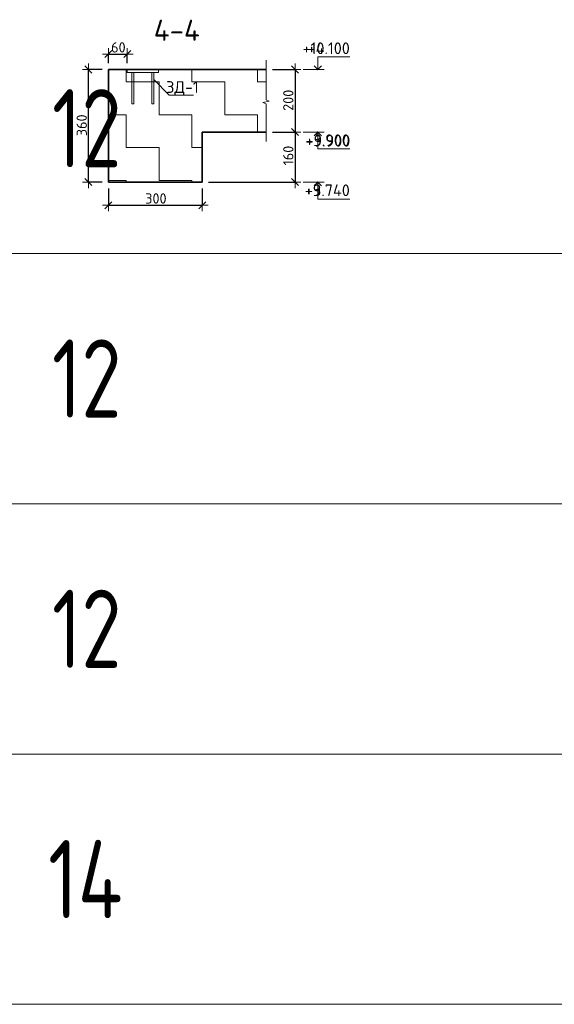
# Model space of a CAD drawing. Header units: metres. Extents: x -38 to 98, y -15 to 21.
# Tile 109 of 124: x 75.89 to 77.6, y 10.07 to 13.22. Entities that reach past the tile are written whole.
import ezdxf

# ---------------------------------------------------------------- set-up
doc = ezdxf.new("R2010")
doc.units = ezdxf.units.M
doc.header["$PDMODE"] = 65
for name, color, linetype, lineweight in [('XR$3$Перекрытие_ Сборный элемент', 7, 'Continuous', 35), ('XR$3$Размерная линия_ общее', 7, 'Continuous', 13), ('XR$3$Текст_ общее_1', 7, 'Continuous', 13), ('XR$5$Перекрытие_ Сборный элемент', 7, 'Continuous', 35), ('XR$5$Размерная линия_ общее', 7, 'Continuous', 13), ('XR$5$Текст_ общее_1', 7, 'Continuous', 13)]:
    doc.layers.add(name, color=color, linetype=linetype, lineweight=lineweight)
doc.styles.add('ISOCPEUR', font='txt')
doc.dimstyles.new('DIMSTYLE_11', dxfattribs={"dimtxt": 0.033, "dimasz": 0.0375, "dimexe": 0, "dimexo": 0, "dimgap": 0.0165, "dimtad": 2, "dimdec": 0, "dimlfac": 1000, "dimrnd": 1, "dimzin": 12, "dimdsep": 46, "dimtxsty": 'ISOCPEUR', "dimblk1": 'ALL_ML_STRICH', "dimblk2": 'ALL_ML_STRICH', "dimsah": 1, "dimcen": 0, "dimclrd": 7, "dimclre": 256, "dimclrt": 7, "dimadec": 0, "dimazin": 0, "dimtfac": 1, "dimtdec": 0, "dimtix": 1, "dimtmove": 2, "dimatfit": 3, "dimfxl": 0, "dimtvp": 1.2, "dimtzin": 0, "dimlwd": 0, "dimlwe": -3, "dimarcsym": 0})
doc.dimstyles.new('DIMSTYLE_8', dxfattribs={"dimtxt": 0.033, "dimasz": 0.0375, "dimexe": 0, "dimexo": 0, "dimgap": 0.0165, "dimtad": 2, "dimdec": 0, "dimlfac": 1000, "dimrnd": 1, "dimzin": 12, "dimdsep": 46, "dimtxsty": 'ISOCPEUR', "dimblk1": 'ALL_ML_STRICH', "dimblk2": 'ALL_ML_STRICH', "dimsah": 1, "dimcen": 0, "dimclrd": 7, "dimclre": 256, "dimclrt": 7, "dimadec": 0, "dimazin": 0, "dimtfac": 1, "dimtdec": 0, "dimtix": 1, "dimtmove": 2, "dimatfit": 3, "dimfxl": 0, "dimtzin": 0, "dimlwd": 0, "dimlwe": -3, "dimarcsym": 0})
pattern_1 = [(0, (0.21, 0.21), (0.105, 0.105), [0.105, -0.105]), (90, (0.21, 0.21), (-0.105, 0.105), [0.105, -0.105])]

# ---------------------------------------------------------------- blocks, each defined once
blk = doc.blocks.new('ЭЛЕМЕНТ_УЗОРА_5')
at = {"color": 7, "linetype": 'Continuous', "lineweight": 13, "transparency": 33554687}
blk.add_line((76.6772, 12.8295), (76.6772, 12.8295), dxfattribs=at)
blk.add_lwpolyline([(76.6772, 13.0895), (76.6772, 12.9623), (76.6872, 12.9587), (76.6672, 12.9538), (76.6772, 12.9496), (76.6772, 12.8295)], dxfattribs=at)
blk = doc.blocks.new('СЛОЖНЫЙ_ОБЪЕКТ_9')
at = {"color": 7, "linetype": 'Continuous', "lineweight": 13, "transparency": 33554687}
blk.add_line((76.8625, 13.0595), (76.7959, 13.0595), dxfattribs=at)
blk.add_lwpolyline([(76.8425, 13.0595), (76.8425, 13.0995), (76.9449, 13.0995)], dxfattribs=at)
at = {"color": 7, "linetype": 'Continuous', "lineweight": 35, "transparency": 33554687}
blk.add_lwpolyline([(76.8304, 13.0716), (76.8425, 13.0595), (76.8546, 13.0716)], dxfattribs=at)
blk = doc.blocks.new('СЛОЖНЫЙ_ОБЪЕКТ_10')
at = {"color": 7, "linetype": 'Continuous', "lineweight": 13, "transparency": 33554687}
blk.add_line((76.8625, 12.8595), (76.7959, 12.8595), dxfattribs=at)
at = {"color": 7, "linetype": 'Continuous', "lineweight": 35, "transparency": 33554687}
blk.add_lwpolyline([(76.8304, 12.8474), (76.8425, 12.8595), (76.8546, 12.8474)], dxfattribs=at)
at = {"color": 7, "linetype": 'Continuous', "lineweight": 13, "transparency": 33554687}
blk.add_lwpolyline([(76.8425, 12.8595), (76.8425, 12.8055), (76.9449, 12.8055)], dxfattribs=at)
blk = doc.blocks.new('СЛОЖНЫЙ_ОБЪЕКТ_11')
at = {"color": 7, "linetype": 'Continuous', "lineweight": 13, "transparency": 33554687}
blk.add_line((76.8625, 12.6995), (76.7959, 12.6995), dxfattribs=at)
at = {"color": 7, "linetype": 'Continuous', "lineweight": 35, "transparency": 33554687}
blk.add_lwpolyline([(76.8304, 12.6874), (76.8425, 12.6995), (76.8546, 12.6874)], dxfattribs=at)
at = {"color": 7, "linetype": 'Continuous', "lineweight": 13, "transparency": 33554687}
blk.add_lwpolyline([(76.8425, 12.6995), (76.8425, 12.6455), (76.9449, 12.6455)], dxfattribs=at)
blk = doc.blocks.new('ALL_ML_STRICH')
at = {"color": 0, "linetype": 'ByBlock', "lineweight": -2}
for p, q in [((-1, 0), (0.5, 0)), ((-0.3, -0.3), (0.3, 0.3)), ((0, -0.5), (0, 0.5))]:
    blk.add_line(p, q, dxfattribs=at)
blk = doc.blocks.new('*D109')
at = {"layer": 'DEFPOINTS', "color": 7, "linetype": 'Continuous', "lineweight": 13, "transparency": 33554687}
for p in [(76.6772, 13.0595), (76.7696, 13.0595), (76.6772, 12.8595)]:
    blk.add_point(p, dxfattribs=at)
at = {"layer": 'XR$3$Размерная линия_ общее', "color": 253, "linetype": 'Continuous', "lineweight": -2, "true_color": 0xa0a0a0, "transparency": 33554687}
for p, q in [((76.6972, 13.0595), (76.7696, 13.0595)), ((76.6972, 12.8595), (76.7696, 12.8595))]:
    blk.add_line(p, q, dxfattribs=at)
at = {"layer": 'XR$3$Размерная линия_ общее', "color": 7, "linetype": 'Continuous', "lineweight": -2, "transparency": 33554687}
blk.add_line((76.7696, 13.0595), (76.7696, 12.8595), dxfattribs=at)
at = {"layer": 'XR$3$Размерная линия_ общее', "color": 7, "linetype": 'Continuous', "lineweight": 13, "transparency": 33554687, "xscale": 0.0375, "yscale": 0.0375, "zscale": 0.0375}
for p, rotation in [((76.7696, 13.0595), 90), ((76.7696, 12.8595), 270)]:
    blk.add_blockref('ALL_ML_STRICH', p, dxfattribs=dict(at, rotation=rotation))
at = {"layer": 'XR$3$Размерная линия_ общее', "color": 7, "linetype": 'Continuous', "lineweight": 13, "transparency": 33554687, "insert": (76.7481, 12.9611), "char_height": 0.033, "width": 0.099, "attachment_point": 5, "rotation": 90, "style": 'ISOCPEUR'}
blk.add_mtext('\\A1;{200}', dxfattribs=at)
blk = doc.blocks.new('*D110')
at = {"layer": 'DEFPOINTS', "color": 7, "linetype": 'Continuous', "lineweight": 13, "transparency": 33554687}
for p in [(76.6772, 12.8595), (76.7696, 12.8595), (76.473, 12.6995)]:
    blk.add_point(p, dxfattribs=at)
at = {"layer": 'XR$3$Размерная линия_ общее', "color": 253, "linetype": 'Continuous', "lineweight": -2, "true_color": 0xa0a0a0, "transparency": 33554687}
for p, q in [((76.6972, 12.8595), (76.7696, 12.8595)), ((76.493, 12.6995), (76.7696, 12.6995))]:
    blk.add_line(p, q, dxfattribs=at)
at = {"layer": 'XR$3$Размерная линия_ общее', "color": 7, "linetype": 'Continuous', "lineweight": -2, "transparency": 33554687}
blk.add_line((76.7696, 12.8595), (76.7696, 12.6995), dxfattribs=at)
at = {"layer": 'XR$3$Размерная линия_ общее', "color": 7, "linetype": 'Continuous', "lineweight": 13, "transparency": 33554687, "xscale": 0.0375, "yscale": 0.0375, "zscale": 0.0375}
for p, rotation in [((76.7696, 12.8595), 90), ((76.7696, 12.6995), 270)]:
    blk.add_blockref('ALL_ML_STRICH', p, dxfattribs=dict(at, rotation=rotation))
at = {"layer": 'XR$3$Размерная линия_ общее', "color": 7, "linetype": 'Continuous', "lineweight": 13, "transparency": 33554687, "insert": (76.7481, 12.7844), "char_height": 0.033, "width": 0.099, "attachment_point": 5, "rotation": 90, "style": 'ISOCPEUR'}
blk.add_mtext('\\A1;{160}', dxfattribs=at)
blk = doc.blocks.new('*D111')
at = {"layer": 'DEFPOINTS', "color": 7, "linetype": 'Continuous', "lineweight": 13, "transparency": 33554687}
for p in [(76.173, 13.0595), (76.109, 12.6995), (76.173, 12.6995)]:
    blk.add_point(p, dxfattribs=at)
at = {"layer": 'XR$3$Размерная линия_ общее', "color": 253, "linetype": 'Continuous', "lineweight": -2, "true_color": 0xa0a0a0, "transparency": 33554687}
for p, q in [((76.153, 13.0595), (76.109, 13.0595)), ((76.153, 12.6995), (76.109, 12.6995))]:
    blk.add_line(p, q, dxfattribs=at)
at = {"layer": 'XR$3$Размерная линия_ общее', "color": 7, "linetype": 'Continuous', "lineweight": -2, "transparency": 33554687}
blk.add_line((76.109, 12.6995), (76.109, 13.0595), dxfattribs=at)
at = {"layer": 'XR$3$Размерная линия_ общее', "color": 7, "linetype": 'Continuous', "lineweight": 13, "transparency": 33554687, "xscale": 0.0375, "yscale": 0.0375, "zscale": 0.0375}
for p, rotation in [((76.109, 13.0595), 90), ((76.109, 12.6995), 270)]:
    blk.add_blockref('ALL_ML_STRICH', p, dxfattribs=dict(at, rotation=rotation))
at = {"layer": 'XR$3$Размерная линия_ общее', "color": 7, "linetype": 'Continuous', "lineweight": 13, "transparency": 33554687, "insert": (76.0875, 12.8811), "char_height": 0.033, "width": 0.099, "attachment_point": 5, "rotation": 90, "style": 'ISOCPEUR'}
blk.add_mtext('\\A1;{360}', dxfattribs=at)
blk = doc.blocks.new('*D112')
at = {"layer": 'DEFPOINTS', "color": 7, "linetype": 'Continuous', "lineweight": 13, "transparency": 33554687}
for p in [(76.173, 12.6995), (76.473, 12.6995), (76.173, 12.6258)]:
    blk.add_point(p, dxfattribs=at)
at = {"layer": 'XR$3$Размерная линия_ общее', "color": 253, "linetype": 'Continuous', "lineweight": -2, "true_color": 0xa0a0a0, "transparency": 33554687}
for p, q in [((76.173, 12.6795), (76.173, 12.6258)), ((76.473, 12.6795), (76.473, 12.6258))]:
    blk.add_line(p, q, dxfattribs=at)
at = {"layer": 'XR$3$Размерная линия_ общее', "color": 7, "linetype": 'Continuous', "lineweight": -2, "transparency": 33554687}
blk.add_line((76.173, 12.6258), (76.473, 12.6258), dxfattribs=at)
at = {"layer": 'XR$3$Размерная линия_ общее', "color": 7, "linetype": 'Continuous', "lineweight": 13, "transparency": 33554687, "xscale": 0.0375, "yscale": 0.0375, "zscale": 0.0375, "rotation": 180}
blk.add_blockref('ALL_ML_STRICH', (76.173, 12.6258), dxfattribs=at)
at = {"layer": 'XR$3$Размерная линия_ общее', "color": 7, "linetype": 'Continuous', "lineweight": 13, "transparency": 33554687, "xscale": 0.0375, "yscale": 0.0375, "zscale": 0.0375}
blk.add_blockref('ALL_ML_STRICH', (76.473, 12.6258), dxfattribs=at)
at = {"layer": 'XR$3$Размерная линия_ общее', "color": 7, "linetype": 'Continuous', "lineweight": 13, "transparency": 33554687, "insert": (76.3247, 12.6473), "char_height": 0.033, "width": 0.099, "attachment_point": 5, "style": 'ISOCPEUR'}
blk.add_mtext('\\A1;{300}', dxfattribs=at)
blk = doc.blocks.new('СЛОЖНЫЙ_ОБЪЕКТ_39')
at = {"layer": 'XR$3$Перекрытие_ Сборный элемент', "color": 7, "linetype": 'Continuous', "lineweight": 13, "transparency": 33554687}
for points in [[(76.333, 13.0495), (76.233, 13.0495), (76.233, 13.0595), (76.333, 13.0595), (76.333, 13.0495)], [(76.248, 13.0495), (76.254, 13.0495), (76.254, 12.9495), (76.248, 12.9495), (76.248, 13.0495)], [(76.318, 13.0495), (76.312, 13.0495), (76.312, 12.9495), (76.318, 12.9495), (76.318, 13.0495)]]:
    blk.add_lwpolyline(points, close=True, dxfattribs=at)
blk = doc.blocks.new('*D229')
at = {"layer": 'DEFPOINTS', "color": 7, "linetype": 'Continuous', "lineweight": 13, "transparency": 33554687}
for p in [(76.173, 13.1087), (76.173, 13.0595), (76.233, 13.0595)]:
    blk.add_point(p, dxfattribs=at)
at = {"layer": 'XR$3$Размерная линия_ общее', "color": 253, "linetype": 'Continuous', "lineweight": -2, "true_color": 0xa0a0a0, "transparency": 33554687}
for p, q in [((76.173, 13.0795), (76.173, 13.1087)), ((76.233, 13.0795), (76.233, 13.1087))]:
    blk.add_line(p, q, dxfattribs=at)
at = {"layer": 'XR$3$Размерная линия_ общее', "color": 7, "linetype": 'Continuous', "lineweight": -2, "transparency": 33554687}
blk.add_line((76.173, 13.1087), (76.233, 13.1087), dxfattribs=at)
at = {"layer": 'XR$3$Размерная линия_ общее', "color": 7, "linetype": 'Continuous', "lineweight": 13, "transparency": 33554687, "xscale": 0.0375, "yscale": 0.0375, "zscale": 0.0375, "rotation": 180}
blk.add_blockref('ALL_ML_STRICH', (76.173, 13.1087), dxfattribs=at)
at = {"layer": 'XR$3$Размерная линия_ общее', "color": 7, "linetype": 'Continuous', "lineweight": 13, "transparency": 33554687, "xscale": 0.0375, "yscale": 0.0375, "zscale": 0.0375}
blk.add_blockref('ALL_ML_STRICH', (76.233, 13.1087), dxfattribs=at)
at = {"layer": 'XR$3$Размерная линия_ общее', "color": 7, "linetype": 'Continuous', "lineweight": 13, "transparency": 33554687, "insert": (76.2047, 13.1302), "char_height": 0.033, "width": 0.066, "attachment_point": 5, "style": 'ISOCPEUR'}
blk.add_mtext('\\A1;{60}', dxfattribs=at)
blk = doc.blocks.new('СЛОЖНЫЙ_ОБЪЕКТ_66')
at = {"color": 7, "linetype": 'Continuous', "lineweight": 13, "transparency": 33554687}
blk.add_line((76.8625, 13.0595), (76.7959, 13.0595), dxfattribs=at)
blk.add_lwpolyline([(76.8425, 13.0595), (76.8425, 13.0995), (76.9449, 13.0995)], dxfattribs=at)
at = {"color": 7, "linetype": 'Continuous', "lineweight": 35, "transparency": 33554687}
blk.add_lwpolyline([(76.8304, 13.0716), (76.8425, 13.0595), (76.8546, 13.0716)], dxfattribs=at)
blk = doc.blocks.new('СЛОЖНЫЙ_ОБЪЕКТ_67')
at = {"color": 7, "linetype": 'Continuous', "lineweight": 13, "transparency": 33554687}
blk.add_line((76.8625, 12.8595), (76.7959, 12.8595), dxfattribs=at)
at = {"color": 7, "linetype": 'Continuous', "lineweight": 35, "transparency": 33554687}
blk.add_lwpolyline([(76.8304, 12.8474), (76.8425, 12.8595), (76.8546, 12.8474)], dxfattribs=at)
at = {"color": 7, "linetype": 'Continuous', "lineweight": 13, "transparency": 33554687}
blk.add_lwpolyline([(76.8425, 12.8595), (76.8425, 12.8055), (76.9449, 12.8055)], dxfattribs=at)
blk = doc.blocks.new('СЛОЖНЫЙ_ОБЪЕКТ_68')
at = {"color": 7, "linetype": 'Continuous', "lineweight": 13, "transparency": 33554687}
blk.add_line((76.8625, 12.6995), (76.7959, 12.6995), dxfattribs=at)
at = {"color": 7, "linetype": 'Continuous', "lineweight": 35, "transparency": 33554687}
blk.add_lwpolyline([(76.8304, 12.6874), (76.8425, 12.6995), (76.8546, 12.6874)], dxfattribs=at)
at = {"color": 7, "linetype": 'Continuous', "lineweight": 13, "transparency": 33554687}
blk.add_lwpolyline([(76.8425, 12.6995), (76.8425, 12.6455), (76.9449, 12.6455)], dxfattribs=at)
blk = doc.blocks.new('ЭЛЕМЕНТ_УЗОРА_27')
at = {"color": 7, "linetype": 'Continuous', "lineweight": 13, "transparency": 33554687}
blk.add_line((76.6772, 12.8295), (76.6772, 12.8295), dxfattribs=at)
blk.add_lwpolyline([(76.6772, 13.0895), (76.6772, 12.9623), (76.6872, 12.9587), (76.6672, 12.9538), (76.6772, 12.9496), (76.6772, 12.8295)], dxfattribs=at)
blk = doc.blocks.new('*D638')
at = {"layer": 'DEFPOINTS', "color": 7, "linetype": 'Continuous', "lineweight": 13, "transparency": 33554687}
for p in [(76.6772, 13.0595), (76.7696, 13.0595), (76.6772, 12.8595)]:
    blk.add_point(p, dxfattribs=at)
at = {"layer": 'XR$5$Размерная линия_ общее', "color": 253, "linetype": 'Continuous', "lineweight": -2, "true_color": 0xa0a0a0, "transparency": 33554687}
for p, q in [((76.6972, 13.0595), (76.7696, 13.0595)), ((76.6972, 12.8595), (76.7696, 12.8595))]:
    blk.add_line(p, q, dxfattribs=at)
at = {"layer": 'XR$5$Размерная линия_ общее', "color": 7, "linetype": 'Continuous', "lineweight": -2, "transparency": 33554687}
blk.add_line((76.7696, 13.0595), (76.7696, 12.8595), dxfattribs=at)
at = {"layer": 'XR$5$Размерная линия_ общее', "color": 7, "linetype": 'Continuous', "lineweight": 13, "transparency": 33554687, "xscale": 0.0375, "yscale": 0.0375, "zscale": 0.0375}
for p, rotation in [((76.7696, 13.0595), 90), ((76.7696, 12.8595), 270)]:
    blk.add_blockref('ALL_ML_STRICH', p, dxfattribs=dict(at, rotation=rotation))
at = {"layer": 'XR$5$Размерная линия_ общее', "color": 7, "linetype": 'Continuous', "lineweight": 13, "transparency": 33554687, "insert": (76.7481, 12.9611), "char_height": 0.033, "width": 0.099, "attachment_point": 5, "rotation": 90, "style": 'ISOCPEUR'}
blk.add_mtext('\\A1;{200}', dxfattribs=at)
blk = doc.blocks.new('*D639')
at = {"layer": 'DEFPOINTS', "color": 7, "linetype": 'Continuous', "lineweight": 13, "transparency": 33554687}
for p in [(76.6772, 12.8595), (76.7696, 12.8595), (76.473, 12.6995)]:
    blk.add_point(p, dxfattribs=at)
at = {"layer": 'XR$5$Размерная линия_ общее', "color": 253, "linetype": 'Continuous', "lineweight": -2, "true_color": 0xa0a0a0, "transparency": 33554687}
for p, q in [((76.6972, 12.8595), (76.7696, 12.8595)), ((76.493, 12.6995), (76.7696, 12.6995))]:
    blk.add_line(p, q, dxfattribs=at)
at = {"layer": 'XR$5$Размерная линия_ общее', "color": 7, "linetype": 'Continuous', "lineweight": -2, "transparency": 33554687}
blk.add_line((76.7696, 12.8595), (76.7696, 12.6995), dxfattribs=at)
at = {"layer": 'XR$5$Размерная линия_ общее', "color": 7, "linetype": 'Continuous', "lineweight": 13, "transparency": 33554687, "xscale": 0.0375, "yscale": 0.0375, "zscale": 0.0375}
for p, rotation in [((76.7696, 12.8595), 90), ((76.7696, 12.6995), 270)]:
    blk.add_blockref('ALL_ML_STRICH', p, dxfattribs=dict(at, rotation=rotation))
at = {"layer": 'XR$5$Размерная линия_ общее', "color": 7, "linetype": 'Continuous', "lineweight": 13, "transparency": 33554687, "insert": (76.7481, 12.7844), "char_height": 0.033, "width": 0.099, "attachment_point": 5, "rotation": 90, "style": 'ISOCPEUR'}
blk.add_mtext('\\A1;{160}', dxfattribs=at)
blk = doc.blocks.new('*D640')
at = {"layer": 'DEFPOINTS', "color": 7, "linetype": 'Continuous', "lineweight": 13, "transparency": 33554687}
for p in [(76.173, 13.0595), (76.109, 12.6995), (76.173, 12.6995)]:
    blk.add_point(p, dxfattribs=at)
at = {"layer": 'XR$5$Размерная линия_ общее', "color": 253, "linetype": 'Continuous', "lineweight": -2, "true_color": 0xa0a0a0, "transparency": 33554687}
for p, q in [((76.153, 13.0595), (76.109, 13.0595)), ((76.153, 12.6995), (76.109, 12.6995))]:
    blk.add_line(p, q, dxfattribs=at)
at = {"layer": 'XR$5$Размерная линия_ общее', "color": 7, "linetype": 'Continuous', "lineweight": -2, "transparency": 33554687}
blk.add_line((76.109, 12.6995), (76.109, 13.0595), dxfattribs=at)
at = {"layer": 'XR$5$Размерная линия_ общее', "color": 7, "linetype": 'Continuous', "lineweight": 13, "transparency": 33554687, "xscale": 0.0375, "yscale": 0.0375, "zscale": 0.0375}
for p, rotation in [((76.109, 13.0595), 90), ((76.109, 12.6995), 270)]:
    blk.add_blockref('ALL_ML_STRICH', p, dxfattribs=dict(at, rotation=rotation))
at = {"layer": 'XR$5$Размерная линия_ общее', "color": 7, "linetype": 'Continuous', "lineweight": 13, "transparency": 33554687, "insert": (76.0875, 12.8811), "char_height": 0.033, "width": 0.099, "attachment_point": 5, "rotation": 90, "style": 'ISOCPEUR'}
blk.add_mtext('\\A1;{360}', dxfattribs=at)
blk = doc.blocks.new('*D641')
at = {"layer": 'DEFPOINTS', "color": 7, "linetype": 'Continuous', "lineweight": 13, "transparency": 33554687}
for p in [(76.173, 12.6995), (76.473, 12.6995), (76.173, 12.6258)]:
    blk.add_point(p, dxfattribs=at)
at = {"layer": 'XR$5$Размерная линия_ общее', "color": 253, "linetype": 'Continuous', "lineweight": -2, "true_color": 0xa0a0a0, "transparency": 33554687}
for p, q in [((76.173, 12.6795), (76.173, 12.6258)), ((76.473, 12.6795), (76.473, 12.6258))]:
    blk.add_line(p, q, dxfattribs=at)
at = {"layer": 'XR$5$Размерная линия_ общее', "color": 7, "linetype": 'Continuous', "lineweight": -2, "transparency": 33554687}
blk.add_line((76.173, 12.6258), (76.473, 12.6258), dxfattribs=at)
at = {"layer": 'XR$5$Размерная линия_ общее', "color": 7, "linetype": 'Continuous', "lineweight": 13, "transparency": 33554687, "xscale": 0.0375, "yscale": 0.0375, "zscale": 0.0375, "rotation": 180}
blk.add_blockref('ALL_ML_STRICH', (76.173, 12.6258), dxfattribs=at)
at = {"layer": 'XR$5$Размерная линия_ общее', "color": 7, "linetype": 'Continuous', "lineweight": 13, "transparency": 33554687, "xscale": 0.0375, "yscale": 0.0375, "zscale": 0.0375}
blk.add_blockref('ALL_ML_STRICH', (76.473, 12.6258), dxfattribs=at)
at = {"layer": 'XR$5$Размерная линия_ общее', "color": 7, "linetype": 'Continuous', "lineweight": 13, "transparency": 33554687, "insert": (76.3247, 12.6473), "char_height": 0.033, "width": 0.099, "attachment_point": 5, "style": 'ISOCPEUR'}
blk.add_mtext('\\A1;{300}', dxfattribs=at)
blk = doc.blocks.new('СЛОЖНЫЙ_ОБЪЕКТ_80')
at = {"layer": 'XR$5$Перекрытие_ Сборный элемент', "color": 7, "linetype": 'Continuous', "lineweight": 13, "transparency": 33554687}
for points in [[(76.333, 13.0495), (76.233, 13.0495), (76.233, 13.0595), (76.333, 13.0595), (76.333, 13.0495)], [(76.248, 13.0495), (76.254, 13.0495), (76.254, 12.9495), (76.248, 12.9495), (76.248, 13.0495)], [(76.318, 13.0495), (76.312, 13.0495), (76.312, 12.9495), (76.318, 12.9495), (76.318, 13.0495)]]:
    blk.add_lwpolyline(points, close=True, dxfattribs=at)
blk = doc.blocks.new('*D648')
at = {"layer": 'DEFPOINTS', "color": 7, "linetype": 'Continuous', "lineweight": 13, "transparency": 33554687}
for p in [(76.173, 13.1087), (76.173, 13.0595), (76.233, 13.0595)]:
    blk.add_point(p, dxfattribs=at)
at = {"layer": 'XR$5$Размерная линия_ общее', "color": 253, "linetype": 'Continuous', "lineweight": -2, "true_color": 0xa0a0a0, "transparency": 33554687}
for p, q in [((76.173, 13.0795), (76.173, 13.1087)), ((76.233, 13.0795), (76.233, 13.1087))]:
    blk.add_line(p, q, dxfattribs=at)
at = {"layer": 'XR$5$Размерная линия_ общее', "color": 7, "linetype": 'Continuous', "lineweight": -2, "transparency": 33554687}
blk.add_line((76.173, 13.1087), (76.233, 13.1087), dxfattribs=at)
at = {"layer": 'XR$5$Размерная линия_ общее', "color": 7, "linetype": 'Continuous', "lineweight": 13, "transparency": 33554687, "xscale": 0.0375, "yscale": 0.0375, "zscale": 0.0375, "rotation": 180}
blk.add_blockref('ALL_ML_STRICH', (76.173, 13.1087), dxfattribs=at)
at = {"layer": 'XR$5$Размерная линия_ общее', "color": 7, "linetype": 'Continuous', "lineweight": 13, "transparency": 33554687, "xscale": 0.0375, "yscale": 0.0375, "zscale": 0.0375}
blk.add_blockref('ALL_ML_STRICH', (76.233, 13.1087), dxfattribs=at)
at = {"layer": 'XR$5$Размерная линия_ общее', "color": 7, "linetype": 'Continuous', "lineweight": 13, "transparency": 33554687, "insert": (76.2047, 13.1302), "char_height": 0.033, "width": 0.066, "attachment_point": 5, "style": 'ISOCPEUR'}
blk.add_mtext('\\A1;{60}', dxfattribs=at)

msp = doc.modelspace()

# ---------------------------------------------------------------- hatches: boundary and pattern name
at = {"linetype": 'Continuous', "lineweight": 13, "transparency": 33554687}
h = msp.add_hatch(dxfattribs=at)
h.set_pattern_fill('____', scale=0.105, style=0, pattern_type=2)
h.set_pattern_definition(pattern_1)
h.paths.add_polyline_path([(76.173, 13.0595), (76.173, 12.6995), (76.473, 12.6995), (76.473, 12.8595), (76.6772, 12.8595), (76.6772, 13.0595)], flags=0)
h = msp.add_hatch(dxfattribs=at)
h.set_pattern_fill('____', scale=0.105, style=0, pattern_type=2)
h.set_pattern_definition(pattern_1)
h.paths.add_polyline_path([(76.173, 13.0595), (76.173, 12.6995), (76.473, 12.6995), (76.473, 12.8595), (76.6772, 12.8595), (76.6772, 13.0595)], flags=0)

# ---------------------------------------------------------------- linework, layer by layer
at = {"color": 7, "linetype": 'Continuous', "lineweight": 35, "transparency": 33554687}
for p, q in [((76.173, 13.0595), (76.173, 12.8595)), ((76.6772, 13.0595), (76.173, 13.0595)), ((76.173, 13.0595), (76.173, 12.8595)), ((76.6772, 13.0595), (76.173, 13.0595)), ((76.173, 12.8595), (76.173, 12.6995)), ((76.173, 12.8595), (76.173, 12.6995)), ((76.473, 12.6995), (76.473, 12.8595)), ((76.473, 12.8595), (76.6772, 12.8595)), ((76.473, 12.6995), (76.473, 12.8595)), ((76.473, 12.8595), (76.6772, 12.8595)), ((76.173, 12.6995), (76.473, 12.6995)), ((76.173, 12.6995), (76.473, 12.6995))]:
    msp.add_line(p, q, dxfattribs=at)
at = {"color": 7, "linetype": 'Continuous', "lineweight": 13, "transparency": 33554687}
for p, q in [((86.4198, 12.4717), (67.9198, 12.4717)), ((86.4198, 11.6717), (67.9198, 11.6717)), ((86.4198, 10.8717), (67.9198, 10.8717)), ((86.4198, 10.0717), (67.9198, 10.0717))]:
    msp.add_line(p, q, dxfattribs=at)
msp.add_lwpolyline([(76.318, 13.0273), (76.3675, 12.9778), (76.4454, 12.9778)], dxfattribs=at)
msp.add_lwpolyline([(76.318, 13.0273), (76.3675, 12.9778), (76.4454, 12.9778)], dxfattribs=at)

# ---------------------------------------------------------------- block references
at = {"color": 7, "linetype": 'Continuous', "lineweight": 35, "transparency": 33554687}
for name in ['СЛОЖНЫЙ_ОБЪЕКТ_9', 'СЛОЖНЫЙ_ОБЪЕКТ_66', 'СЛОЖНЫЙ_ОБЪЕКТ_10', 'СЛОЖНЫЙ_ОБЪЕКТ_67', 'СЛОЖНЫЙ_ОБЪЕКТ_11', 'СЛОЖНЫЙ_ОБЪЕКТ_68']:
    msp.add_blockref(name, (0, 0), dxfattribs=at)
at = {"color": 7, "linetype": 'Continuous', "lineweight": 13, "transparency": 33554687}
for name in ['ЭЛЕМЕНТ_УЗОРА_5', 'ЭЛЕМЕНТ_УЗОРА_27']:
    msp.add_blockref(name, (0, 0), dxfattribs=at)
at = {"layer": 'XR$3$Перекрытие_ Сборный элемент', "color": 7, "linetype": 'Continuous', "lineweight": 13, "transparency": 33554687}
msp.add_blockref('СЛОЖНЫЙ_ОБЪЕКТ_39', (0, 0), dxfattribs=at)
at = {"layer": 'XR$5$Перекрытие_ Сборный элемент', "color": 7, "linetype": 'Continuous', "lineweight": 13, "transparency": 33554687}
msp.add_blockref('СЛОЖНЫЙ_ОБЪЕКТ_80', (0, 0), dxfattribs=at)

# ---------------------------------------------------------------- texts
at = {"color": 7, "linetype": 'Continuous', "lineweight": 50, "transparency": 33554687, "insert": (76.3915, 13.1849), "char_height": 0.0675, "width": 0.1863, "attachment_point": 5, "style": 'ISOCPEUR'}
msp.add_mtext('\\A1;{\\fISOCPEUR|i0|b0;\\H0.067500;\\W1.000000;\\C7;4-4}\\P', dxfattribs=at)
msp.add_mtext('\\A1;{\\fISOCPEUR|i0|b0;\\H0.067500;\\W1.000000;\\C7;4-4}\\P', dxfattribs=at)
at = {"color": 7, "linetype": 'Continuous', "lineweight": 13, "transparency": 33554687, "char_height": 0.0375, "attachment_point": 9, "style": 'ISOCPEUR'}
for s, insert, width in [('\\A1;{\\fISOCPEUR|i0|b0;\\H0.037500;\\W1.000000;\\C7;+10.100}\\P', (76.9449, 13.1087), 0.170106), ('\\A1;{\\fISOCPEUR|i0|b0;\\H0.037500;\\W1.000000;\\C7;+4.100}\\P', (76.9449, 13.1087), 0.155671), ('\\A1;{\\fISOCPEUR|i0|b0;\\H0.037500;\\W1.000000;\\C7;+3.900}\\P', (76.9449, 12.8147), 0.160312), ('\\A1;{\\fISOCPEUR|i0|b0;\\H0.037500;\\W1.000000;\\C7;+9.900}\\P', (76.9466, 12.8129), 0.160312), ('\\A1;{\\fISOCPEUR|i0|b0;\\H0.037500;\\W1.000000;\\C7;+3.740}\\P', (76.9449, 12.6547), 0.164085), ('\\A1;{\\fISOCPEUR|i0|b0;\\H0.037500;\\W1.000000;\\C7;+9.740}\\P', (76.9449, 12.6547), 0.164085)]:
    msp.add_mtext(s, dxfattribs=dict(at, insert=insert, width=width))
at = {"color": 7, "linetype": 'Continuous', "lineweight": 35, "transparency": 33554687, "char_height": 0.25, "attachment_point": 7, "style": 'ISOCPEUR'}
for s, insert, width in [('\\W0.75;12', (75.9925, 12.7467), 0.393567), ('\\W0.75;12', (75.9925, 11.9467), 0.393567), ('\\W0.75;12', (75.9925, 11.1467), 0.393567), ('\\W0.76;14', (75.98, 10.3467), 0.420468)]:
    msp.add_mtext(s, dxfattribs=dict(at, insert=insert, width=width))
at = {"layer": 'XR$3$Текст_ общее_1', "color": 7, "linetype": 'Continuous', "lineweight": 13, "transparency": 33554687, "insert": (76.4098, 12.9995), "char_height": 0.0375, "width": 0.123317, "attachment_point": 5, "style": 'ISOCPEUR'}
msp.add_mtext('\\A1;{\\fISOCPEUR|i0|b0;\\H0.037500;\\W1.000000;\\C7;ЗД-1}\\P', dxfattribs=at)
at = {"layer": 'XR$5$Текст_ общее_1', "color": 7, "linetype": 'Continuous', "lineweight": 13, "transparency": 33554687, "insert": (76.4098, 12.9995), "char_height": 0.0375, "width": 0.123317, "attachment_point": 5, "style": 'ISOCPEUR'}
msp.add_mtext('\\A1;{\\fISOCPEUR|i0|b0;\\H0.037500;\\W1.000000;\\C7;ЗД-1}\\P', dxfattribs=at)

# ---------------------------------------------------------------- dimensions: what is measured, and where the dimension line sits
at = {"layer": 'XR$3$Размерная линия_ общее', "color": 7, "linetype": 'Continuous', "lineweight": 13, "transparency": 33554687}
for base, p1, p2, dimstyle, picture, middle in [((76.233, 13.1087), (76.173, 13.0795), (76.233, 13.0795), 'DIMSTYLE_11', '*D229', (76.2047, 13.1302)), ((76.473, 12.6258), (76.173, 12.6795), (76.473, 12.6795), 'DIMSTYLE_8', '*D112', (76.3247, 12.6473))]:
    dim = msp.add_linear_dim(base=base, p1=p1, p2=p2, dimstyle=dimstyle, override={"dimpost": '<>', "dimclrd": 7, "dimclre": 253, "dimclrt": 7, "dimlwd": 0, "dimlwe": 65533}, dxfattribs=at)
    dim.commit()
    dim.dimension.update_dxf_attribs({"geometry": picture, "text_midpoint": middle, "dimtype": 160})
for base, p1, p2, angle, picture, middle in [((76.109, 13.0595), (76.153, 12.6995), (76.153, 13.0595), 90, '*D111', (76.0875, 12.8811)), ((76.7696, 12.8595), (76.6972, 13.0595), (76.6972, 12.8595), 270, '*D109', (76.7481, 12.9611)), ((76.7696, 12.6995), (76.6972, 12.8595), (76.493, 12.6995), 270, '*D110', (76.7481, 12.7844))]:
    dim = msp.add_linear_dim(base=base, p1=p1, p2=p2, angle=angle, dimstyle='DIMSTYLE_8', override={"dimpost": '<>', "dimclrd": 7, "dimclre": 253, "dimclrt": 7, "dimlwd": 0, "dimlwe": 65533}, dxfattribs=at)
    dim.commit()
    dim.dimension.update_dxf_attribs({"geometry": picture, "text_midpoint": middle, "dimtype": 160})
at = {"layer": 'XR$5$Размерная линия_ общее', "color": 7, "linetype": 'Continuous', "lineweight": 13, "transparency": 33554687}
for base, p1, p2, dimstyle, picture, middle in [((76.233, 13.1087), (76.173, 13.0795), (76.233, 13.0795), 'DIMSTYLE_11', '*D648', (76.2047, 13.1302)), ((76.473, 12.6258), (76.173, 12.6795), (76.473, 12.6795), 'DIMSTYLE_8', '*D641', (76.3247, 12.6473))]:
    dim = msp.add_linear_dim(base=base, p1=p1, p2=p2, dimstyle=dimstyle, override={"dimpost": '<>', "dimclrd": 7, "dimclre": 253, "dimclrt": 7, "dimlwd": 0, "dimlwe": 65533}, dxfattribs=at)
    dim.commit()
    dim.dimension.update_dxf_attribs({"geometry": picture, "text_midpoint": middle, "dimtype": 160})
for base, p1, p2, angle, picture, middle in [((76.109, 13.0595), (76.153, 12.6995), (76.153, 13.0595), 90, '*D640', (76.0875, 12.8811)), ((76.7696, 12.8595), (76.6972, 13.0595), (76.6972, 12.8595), 270, '*D638', (76.7481, 12.9611)), ((76.7696, 12.6995), (76.6972, 12.8595), (76.493, 12.6995), 270, '*D639', (76.7481, 12.7844))]:
    dim = msp.add_linear_dim(base=base, p1=p1, p2=p2, angle=angle, dimstyle='DIMSTYLE_8', override={"dimpost": '<>', "dimclrd": 7, "dimclre": 253, "dimclrt": 7, "dimlwd": 0, "dimlwe": 65533}, dxfattribs=at)
    dim.commit()
    dim.dimension.update_dxf_attribs({"geometry": picture, "text_midpoint": middle, "dimtype": 160})

doc.saveas('drawing.dxf')
